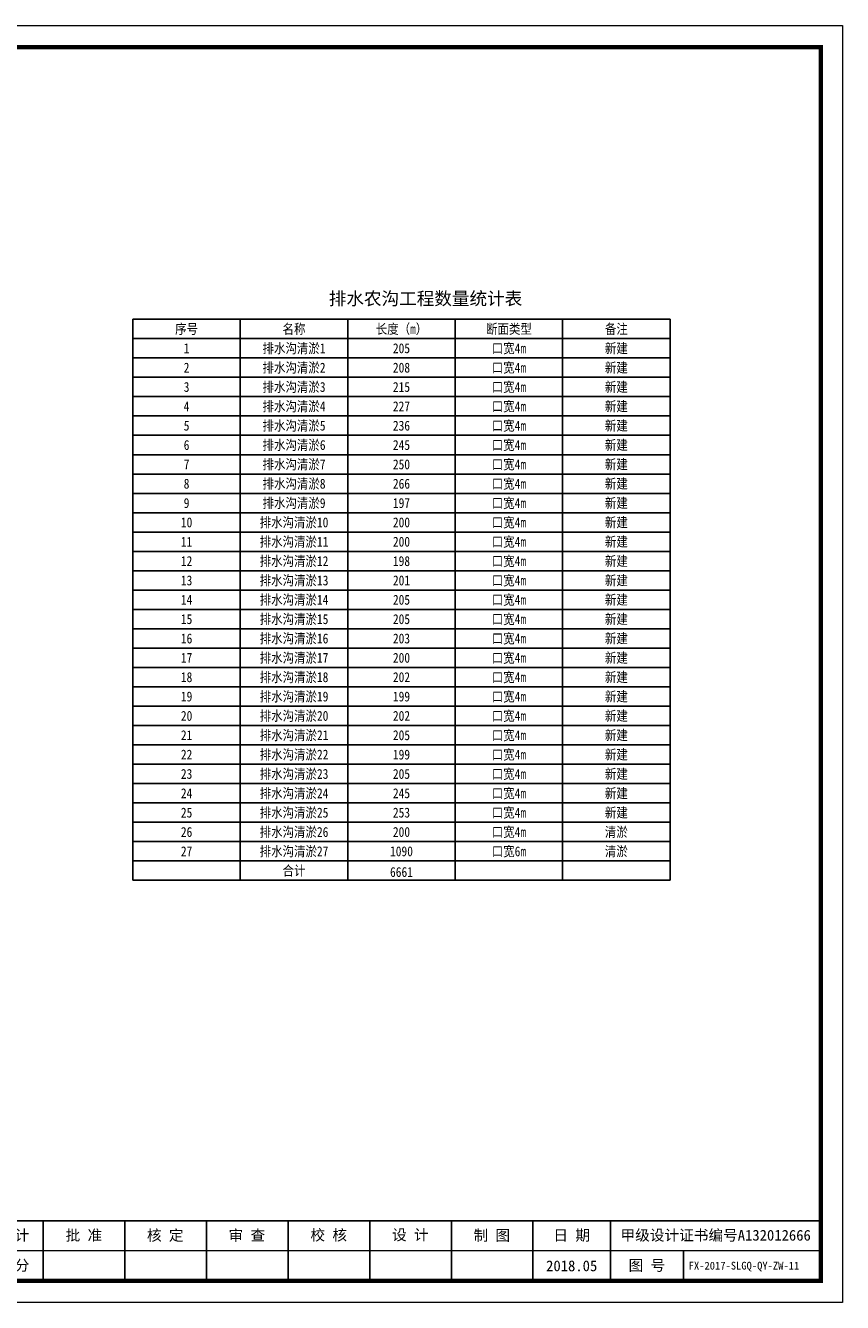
# Model space of a CAD drawing. Extents: x 464172 to 473094, y 3847158 to 3855433.
# Tile 91 of 98: x 470240 to 470431, y 3853184 to 3853481. Entities that reach past the tile are written whole.
import ezdxf
from ezdxf.enums import TextEntityAlignment as Align

# ---------------------------------------------------------------- set-up
doc = ezdxf.new("R2010")
doc.units = 0
doc.layers.get('0').update_dxf_attribs({"linetype": 'CONTINUOUS'})
doc.layers.add('0.09标注线', color=3, linetype='CONTINUOUS', lineweight=9)
doc.layers.add('0.13文字', color=3, linetype='CONTINUOUS', lineweight=13)
doc.layers.add('断面', color=7, linetype='CONTINUOUS')
doc.styles.add('-仿宋_GB2312', font='FangSong_GB2312.ttf')
doc.styles.add('LYJFS', font='times.ttf', dxfattribs={"width": 0.7})
doc.styles.add('仿宋', font='FangSong_GB2312.ttf', dxfattribs={"width": 0.8})
doc.styles.add('宋体', font='txt')

# ---------------------------------------------------------------- blocks, each defined once
blk = doc.blocks.new('TK')
h = blk.add_hatch(color=152)
h.dxf.hatch_style = 1
h.paths.add_polyline_path([(37.77, 12, 1), (28.09, 12, 1)])
h.paths.add_polyline_path([(37.6, 12, 1), (28.25, 12, 1)], flags=16)
h = blk.add_hatch(color=152)
h.dxf.hatch_style = 1
edge = h.paths.add_edge_path()
edge.add_arc((34.81, 9.58), 1.46, 43.3177, 70.37)
edge.add_arc((33.43, 5.71), 5.57, 70.37, 84.5285)
edge.add_arc((32.84, -0.42), 11.72, 84.5285, 95.1775)
edge.add_arc((32.98, 9.87), 1.83, 111.7966, 130.9174, ccw=False)
edge.add_arc((34.88, 5.13), 6.94, 98.8427, 111.7966, ccw=False)
edge.add_arc((35.95, -1.72), 13.87, 95.2104, 98.8427, ccw=False)
edge.add_ellipse((32.93, 12.29), major_axis=(-1.77, 0), ratio=0.877698, start_angle=172.6539, end_angle=176.913)
edge.add_arc((34.52, 1.96), 10.25, 88.9999, 98.5227)
edge.add_arc((34.13, 4.59), 7.59, 98.5227, 116.8491)
edge.add_arc((31.25, 10.26), 1.23, 116.8491, 139.2901)
edge.add_arc((30.47, 10.94), 0.195, 139.2901, 263.0506)
edge.add_arc((30.65, 12.44), 1.71, 263.0506, 272.1363)
edge.add_arc((31.82, -18.86), 29.62, 88.4627, 92.1363, ccw=False)
edge.add_arc((32.48, 5.65), 5.1, 68.0711, 88.4627, ccw=False)
edge.add_arc((36.59, -10.92), 21.41, 95.9129, 98.7952)
edge.add_arc((35.22, -2.08), 12.47, 98.7952, 117.8497)
edge.add_arc((93.72, -228.49), 245.99, 104.7704, 105.1579, ccw=False)
edge.add_line((31, 9.37), (30.2, 9.05))
edge.add_arc((51.56, -88.12), 99.49, 100.9063, 102.3983, ccw=False)
edge.add_line((32.74, 9.57), (32.13, 9.38))
edge.add_arc((29.82, 37.97), 28.69, 274.6178, 279.6944)
edge.add_arc((33.88, 14.2), 4.57, 279.6944, 287.6119)
edge.add_arc((34.76, 11.42), 1.65, 287.6119, 311.5141)
edge.add_arc((35.67, 10.39), 0.275, 311.5141, 403.3177)
edge = h.paths.add_edge_path()
edge.add_arc((37.35, 13.14), 2.07, 138.9742, 204.1181, ccw=False)
edge.add_line((35.79, 14.49), (34.09, 14.49))
edge.add_line((34.09, 14.49), (34.09, 15.08))
edge.add_line((34.09, 15.08), (31.76, 15.08))
edge.add_line((31.76, 15.08), (31.76, 14.49))
edge.add_line((31.76, 14.49), (30.07, 14.49))
edge.add_arc((28.51, 13.14), 2.07, -24.1181, 41.0258, ccw=False)
edge.add_arc((26.97, 13.82), 3.75, 314.3441, 335.8819, ccw=False)
edge.add_arc((28.92, 14.18), 3.11, 282.3877, 290.1466)
edge.add_arc((25.86, 22.53), 12, 290.1466, 296.6495)
edge.add_ellipse((32.93, 12.29), major_axis=(-1.77, 0), ratio=0.877698, start_angle=176.913, end_angle=378.3747, ccw=False)
edge.add_ellipse((32.93, 12.29), major_axis=(-1.77, 0), ratio=0.877698, start_angle=172.6539, end_angle=176.913, ccw=False)
edge.add_ellipse((32.93, 12.29), major_axis=(-1.77, 0), ratio=0.877698, start_angle=161.6253, end_angle=172.6539, ccw=False)
edge.add_arc((39.99, 22.53), 12, 243.3505, 249.8534)
edge.add_arc((36.93, 14.18), 3.11, 249.8534, 257.6123)
edge.add_arc((38.89, 13.82), 3.75, 204.1181, 225.6559, ccw=False)
at = {"lineweight": 0}
for p, q in [((0, 0), (0, 297)), ((0, 297), (420, 297)), ((420, 297), (420, 0)), ((415, 12), (208, 12)), ((420, 0), (0, 0))]:
    blk.add_line(p, q, dxfattribs=at)
for p, q in [((25, 292), (7, 292)), ((7, 292), (7, 190)), ((13, 292), (13, 190)), ((19, 292), (19, 190)), ((25, 275), (7, 275)), ((25, 258), (7, 258)), ((25, 241), (7, 241)), ((25, 224), (7, 224)), ((25, 207), (7, 207)), ((25, 190), (7, 190)), ((118, 19), (118, 5)), ((153, 19), (153, 5)), ((208, 19), (208, 5)), ((234, 19), (234, 5)), ((253, 19), (253, 5)), ((272, 19), (272, 5)), ((291, 19), (291, 5)), ((310, 19), (310, 5)), ((329, 19), (329, 5)), ((348, 19), (348, 5)), ((366, 19), (366, 5)), ((383, 12), (383, 5))]:
    blk.add_line(p, q)
at = {"lineweight": 0, "const_width": 1}
blk.add_lwpolyline([(25, 292), (415, 292), (415, 5), (25, 5)], close=True, dxfattribs=at)
at = {"lineweight": 0, "const_width": 0.4}
blk.add_lwpolyline([(415, 19), (25, 19)], dxfattribs=at)
at = {"color": 152}
for points in [[(31.24, 11.8, -0.028382), (29.99, 11.26, -0.033867), (29.59, 11.14, 0.094254), (30.39, 12.29, 0.292155), (30.07, 14.49), (31.76, 14.49), (31.76, 15.08), (34.09, 15.08), (34.09, 14.49), (35.79, 14.49, 0.292155), (35.46, 12.29, 0.094254), (36.26, 11.14, -0.033867), (35.86, 11.26, -0.028382), (34.61, 11.8)], [(34.7, 12.21, 0.041575), (33, 12.1, 0.080135), (30.7, 11.36, 0.098231), (30.32, 11.07, 0.59944), (30.44, 10.75, 0.039664), (30.71, 10.73, -0.01603), (32.61, 10.74, -0.08921), (34.38, 10.38, 0.012577), (33.31, 10.24, 0.083333), (29.4, 8.94, -0.001691), (31, 9.37), (30.2, 9.05, -0.00651), (32.74, 9.57), (32.13, 9.38, 0.022155), (34.65, 9.7, 0.03456), (35.26, 9.85, 0.104673), (35.86, 10.18, 0.423464), (35.87, 10.58, 0.118589), (35.3, 10.95, 0.061857), (33.96, 11.25, 0.046498), (31.79, 11.26, -0.083624), (32.3, 11.57, -0.056582), (33.81, 11.99, -0.015851), (34.69, 12.09)]]:
    blk.add_lwpolyline(points, format="xyb", dxfattribs=at)
for radius in [4.84, 4.68]:
    blk.add_circle((32.93, 12), radius, dxfattribs=at)
blk.add_arc((34.88, 5.13), 6.94, 98.8427, 111.7966, dxfattribs=at)
for start_param, end_param in [(2.820893, 6.603885), (3.013378, 3.087714)]:
    blk.add_ellipse((32.93, 12.29), major_axis=(-1.77, 0), ratio=0.877698, start_param=start_param, end_param=end_param, dxfattribs=at)
at = {"style": '宋体'}
for s, height, width, p in [('江苏省水利勘测设计研究院有限公司', 3.75, 0.9, (77.13, 13.75)), ('农业综合开发中型灌区节水配套改造项目', 1.8, 0.75, (136, 14.74)), ('-江苏省徐州市丰县四联河灌区', 1.8, 0.75, (136, 11.03)), ('Jiangsu Surveying and Design Institute of Water Resources Co., Ltd.', 2, 0.8, (76.96, 9.01)), ('节水配套改造项目', 1.8, 0.75, (135.84, 7.88))]:
    blk.add_text(s, height=height, dxfattribs=dict(at, width=width)).set_placement(p, align=Align.MIDDLE)
at = {"style": 'LYJFS'}
for s, p in [('（阶段）', (216.83, 15.5)), ('（专业）', (216.83, 8.5))]:
    blk.add_text(s, height=2.5, dxfattribs=at).set_placement(p, align=Align.MIDDLE_CENTER)
at = {"style": '仿宋'}
blk.add_text('2018.05', height=2.5, dxfattribs=at).set_placement((357, 8.5), align=Align.MIDDLE)
at = {"rotation": 90}
for s, insert, char_height, attachment_point, style in [('日 期', (10, 232.5), 2.5, 5, '宋体'), ('会签者', (10, 215.5), 2.5, 5, '宋体'), ('会签专业', (10, 198.5), 2.5, 5, '宋体'), ('江苏省水利勘测设计研究院有限公司\\P地址：扬州市吉安路209号吉安大厦1号楼  邮编：225127\\P电话：0514-87860116  传真：0514-87889101\\P声明：未经授权，不得翻印、传播或它用。', (23.3, 4.92), 2, 7, '仿宋')]:
    blk.add_mtext(s, dxfattribs=dict(at, insert=insert, char_height=char_height, attachment_point=attachment_point, style=style))
at = {"char_height": 2.5, "attachment_point": 5, "style": '宋体'}
for s, insert in [('设计', (227.4, 15.5)), ('批 准', (243.5, 15.5)), ('核 定', (262.44, 15.47)), ('审 查', (281.43, 15.47)), ('校 核', (300.47, 15.54)), ('设 计', (319.47, 15.59)), ('制 图', (338.42, 15.48)), ('日 期', (357, 15.5)), ('甲级设计证书编号A132012666', (390.5, 15.5)), ('部分', (227.4, 8.5)), ('图 号', (374.5, 8.5))]:
    blk.add_mtext(s, dxfattribs=dict(at, insert=insert))

msp = doc.modelspace()

# ---------------------------------------------------------------- linework, layer by layer
at = {"color": 7, "lineweight": 25}
for p, q in [((470265.44, 3853413.03), (470390.44, 3853413.03)), ((470265.44, 3853282.53), (470265.44, 3853413.03)), ((470290.44, 3853413.03), (470290.44, 3853282.53)), ((470315.44, 3853413.03), (470315.44, 3853282.53)), ((470340.44, 3853413.03), (470340.44, 3853282.53)), ((470365.44, 3853413.03), (470365.44, 3853282.53)), ((470390.44, 3853413.03), (470390.44, 3853282.53)), ((470265.44, 3853408.53), (470390.44, 3853408.53)), ((470265.44, 3853404.03), (470390.44, 3853404.03)), ((470265.44, 3853399.53), (470390.44, 3853399.53)), ((470265.44, 3853395.03), (470390.44, 3853395.03)), ((470265.44, 3853390.53), (470390.44, 3853390.53)), ((470265.44, 3853386.03), (470390.44, 3853386.03)), ((470265.44, 3853381.53), (470390.44, 3853381.53)), ((470265.44, 3853377.03), (470390.44, 3853377.03)), ((470265.44, 3853372.53), (470390.44, 3853372.53)), ((470265.44, 3853368.03), (470390.44, 3853368.03)), ((470265.44, 3853363.53), (470390.44, 3853363.53)), ((470265.44, 3853359.03), (470390.44, 3853359.03)), ((470265.44, 3853354.53), (470390.44, 3853354.53)), ((470265.44, 3853350.03), (470390.44, 3853350.03)), ((470265.44, 3853345.53), (470390.44, 3853345.53)), ((470265.44, 3853341.03), (470390.44, 3853341.03)), ((470265.44, 3853336.53), (470390.44, 3853336.53)), ((470265.44, 3853332.03), (470390.44, 3853332.03)), ((470265.44, 3853327.53), (470390.44, 3853327.53)), ((470265.44, 3853323.03), (470390.44, 3853323.03)), ((470265.44, 3853318.53), (470390.44, 3853318.53)), ((470265.44, 3853314.03), (470390.44, 3853314.03)), ((470265.44, 3853309.53), (470390.44, 3853309.53)), ((470265.44, 3853305.03), (470390.44, 3853305.03)), ((470265.44, 3853300.53), (470390.44, 3853300.53)), ((470265.44, 3853296.03), (470390.44, 3853296.03)), ((470265.44, 3853291.53), (470390.44, 3853291.53)), ((470390.44, 3853287.03), (470265.44, 3853287.03)), ((470265.44, 3853282.53), (470390.44, 3853282.53))]:
    msp.add_line(p, q, dxfattribs=at)

# ---------------------------------------------------------------- block references
at = {"layer": '断面'}
msp.add_blockref('TK', (470010.54, 3853184.34), dxfattribs=at)

# ---------------------------------------------------------------- texts
at = {"color": 7, "lineweight": 25, "style": '-仿宋_GB2312', "width": 0.85}
for s, p in [('序号', (470277.94, 3853410.78)), ('名称', (470302.94, 3853410.78)), ('长度（m）', (470327.94, 3853410.78)), ('断面类型', (470352.94, 3853410.78)), ('备注', (470377.94, 3853410.78)), ('1', (470277.94, 3853406.28)), ('排水沟清淤1', (470302.94, 3853406.28)), ('205', (470327.94, 3853406.28)), ('口宽4m', (470352.94, 3853406.28)), ('新建', (470377.94, 3853406.28)), ('2', (470277.94, 3853401.78)), ('排水沟清淤2', (470302.94, 3853401.78)), ('208', (470327.94, 3853401.78)), ('口宽4m', (470352.94, 3853401.78)), ('新建', (470377.94, 3853401.78)), ('3', (470277.94, 3853397.28)), ('排水沟清淤3', (470302.94, 3853397.28)), ('215', (470327.94, 3853397.28)), ('口宽4m', (470352.94, 3853397.28)), ('新建', (470377.94, 3853397.28)), ('4', (470277.94, 3853392.78)), ('排水沟清淤4', (470302.94, 3853392.78)), ('227', (470327.94, 3853392.78)), ('口宽4m', (470352.94, 3853392.78)), ('新建', (470377.94, 3853392.78)), ('5', (470277.94, 3853388.28)), ('排水沟清淤5', (470302.94, 3853388.28)), ('236', (470327.94, 3853388.28)), ('口宽4m', (470352.94, 3853388.28)), ('新建', (470377.94, 3853388.28)), ('6', (470277.94, 3853383.78)), ('排水沟清淤6', (470302.94, 3853383.78)), ('245', (470327.94, 3853383.78)), ('口宽4m', (470352.94, 3853383.78)), ('新建', (470377.94, 3853383.78)), ('7', (470277.94, 3853379.28)), ('排水沟清淤7', (470302.94, 3853379.28)), ('250', (470327.94, 3853379.28)), ('口宽4m', (470352.94, 3853379.28)), ('新建', (470377.94, 3853379.28)), ('排水沟清淤8', (470302.94, 3853374.78)), ('口宽4m', (470352.94, 3853374.78)), ('新建', (470377.94, 3853374.78)), ('8', (470277.94, 3853374.78)), ('266', (470327.94, 3853374.78)), ('9', (470277.94, 3853370.28)), ('排水沟清淤9', (470302.94, 3853370.28)), ('197', (470327.94, 3853370.28)), ('口宽4m', (470352.94, 3853370.28)), ('新建', (470377.94, 3853370.28)), ('排水沟清淤10', (470302.94, 3853365.78)), ('口宽4m', (470352.94, 3853365.78)), ('新建', (470377.94, 3853365.78)), ('10', (470277.94, 3853365.78)), ('200', (470327.94, 3853365.78)), ('11', (470277.94, 3853361.28)), ('排水沟清淤11', (470302.94, 3853361.28)), ('200', (470327.94, 3853361.28)), ('口宽4m', (470352.94, 3853361.28)), ('新建', (470377.94, 3853361.28)), ('排水沟清淤12', (470302.94, 3853356.78)), ('口宽4m', (470352.94, 3853356.78)), ('新建', (470377.94, 3853356.78)), ('12', (470277.94, 3853356.78)), ('198', (470327.94, 3853356.78)), ('13', (470277.94, 3853352.28)), ('排水沟清淤13', (470302.94, 3853352.28)), ('201', (470327.94, 3853352.28)), ('口宽4m', (470352.94, 3853352.28)), ('新建', (470377.94, 3853352.28)), ('口宽4m', (470352.94, 3853347.78)), ('14', (470277.94, 3853347.78)), ('排水沟清淤14', (470302.94, 3853347.78)), ('205', (470327.94, 3853347.78)), ('新建', (470377.94, 3853347.78)), ('15', (470277.94, 3853343.28)), ('排水沟清淤15', (470302.94, 3853343.28)), ('205', (470327.94, 3853343.28)), ('口宽4m', (470352.94, 3853343.28)), ('新建', (470377.94, 3853343.28)), ('16', (470277.94, 3853338.78)), ('排水沟清淤16', (470302.94, 3853338.78)), ('203', (470327.94, 3853338.78)), ('口宽4m', (470352.94, 3853338.78)), ('新建', (470377.94, 3853338.78)), ('17', (470277.94, 3853334.28)), ('排水沟清淤17', (470302.94, 3853334.28)), ('200', (470327.94, 3853334.28)), ('口宽4m', (470352.94, 3853334.28)), ('新建', (470377.94, 3853334.28)), ('18', (470277.94, 3853329.78)), ('排水沟清淤18', (470302.94, 3853329.78)), ('202', (470327.94, 3853329.78)), ('口宽4m', (470352.94, 3853329.78)), ('新建', (470377.94, 3853329.78)), ('19', (470277.94, 3853325.28)), ('排水沟清淤19', (470302.94, 3853325.28)), ('199', (470327.94, 3853325.28)), ('口宽4m', (470352.94, 3853325.28)), ('新建', (470377.94, 3853325.28)), ('20', (470277.94, 3853320.78)), ('排水沟清淤20', (470302.94, 3853320.78)), ('202', (470327.94, 3853320.78)), ('口宽4m', (470352.94, 3853320.78)), ('新建', (470377.94, 3853320.78)), ('21', (470277.94, 3853316.28)), ('排水沟清淤21', (470302.94, 3853316.28)), ('205', (470327.94, 3853316.28)), ('口宽4m', (470352.94, 3853316.28)), ('新建', (470377.94, 3853316.28)), ('22', (470277.94, 3853311.78)), ('排水沟清淤22', (470302.94, 3853311.78)), ('199', (470327.94, 3853311.78)), ('口宽4m', (470352.94, 3853311.78)), ('新建', (470377.94, 3853311.78)), ('23', (470277.94, 3853307.28)), ('排水沟清淤23', (470302.94, 3853307.28)), ('205', (470327.94, 3853307.28)), ('口宽4m', (470352.94, 3853307.28)), ('新建', (470377.94, 3853307.28)), ('24', (470277.94, 3853302.78)), ('排水沟清淤24', (470302.94, 3853302.78)), ('245', (470327.94, 3853302.78)), ('口宽4m', (470352.94, 3853302.78)), ('新建', (470377.94, 3853302.78)), ('25', (470277.94, 3853298.28)), ('排水沟清淤25', (470302.94, 3853298.28)), ('253', (470327.94, 3853298.28)), ('口宽4m', (470352.94, 3853298.28)), ('新建', (470377.94, 3853298.28)), ('26', (470277.94, 3853293.78)), ('排水沟清淤26', (470302.94, 3853293.78)), ('200', (470327.94, 3853293.78)), ('口宽4m', (470352.94, 3853293.78)), ('清淤', (470377.94, 3853293.78)), ('27', (470277.94, 3853289.28)), ('排水沟清淤27', (470302.94, 3853289.28)), ('1090', (470327.94, 3853289.28)), ('口宽6m', (470352.94, 3853289.28)), ('清淤', (470377.94, 3853289.28)), ('合计', (470302.94, 3853284.78))]:
    msp.add_text(s, height=2.3, dxfattribs=at).set_placement(p, align=Align.MIDDLE_CENTER)
msp.add_text('6661', height=2.3, dxfattribs=at).set_placement((470327.94, 3853282.63), align=Align.BOTTOM_CENTER)
at = {"layer": '0.09标注线', "color": 7, "style": '-仿宋_GB2312'}
msp.add_text('排水农沟工程数量统计表', height=3, dxfattribs=at).set_placement((470311.03, 3853416.35))
at = {"layer": '0.13文字', "linetype": 'Continuous', "lineweight": 13, "insert": (470393.54, 3853193.8), "char_height": 1.8, "width": 55.5509, "attachment_point": 1, "style": 'LYJFS'}
msp.add_mtext('{\\fFangSong_GB2312|b0|i0|c134|p49;\\W1;\\C7; FX-2017-SLGQ-QY-ZW-11}', dxfattribs=at)

doc.saveas('drawing.dxf')
